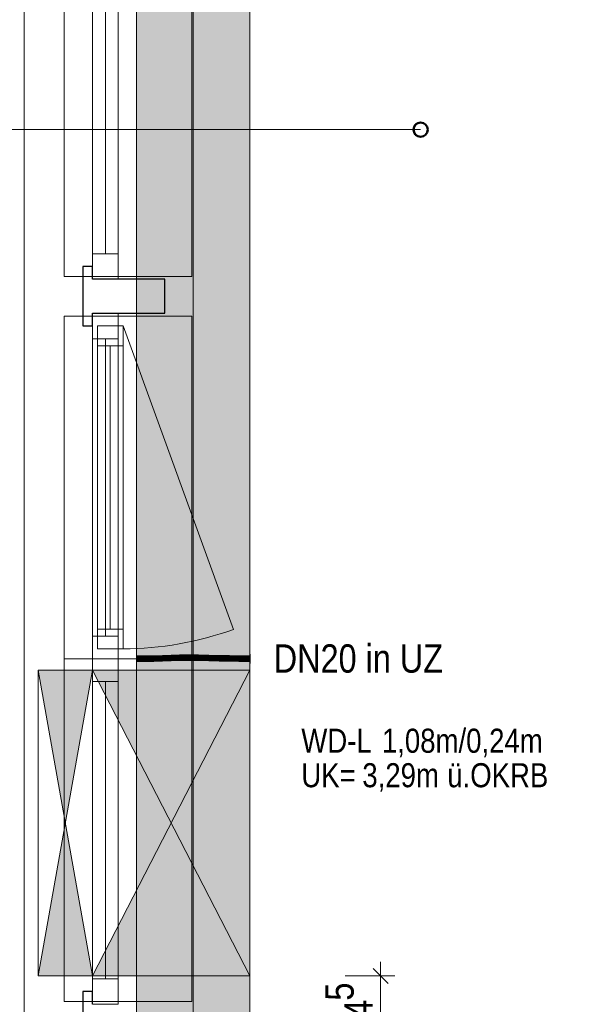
# Model space of a CAD drawing. Extents: x -420 to 300, y 62 to 1162.
# Tile 49 of 130: x -315 to -275, y 616 to 686. Entities that reach past the tile are written whole.
import ezdxf
from ezdxf.lldxf.tags import DXFTag

# ---------------------------------------------------------------- set-up
doc = ezdxf.new("R2010")
doc.units = 0
doc.layers.get('0').update_dxf_attribs({"lineweight": 35})
for name, color, linetype, lineweight, true_color in [('30 -33 Aussenwände- 7 Fassade_ Elemente', 7, 'Continuous', 9, 0x00aacc), ('30 -34 Innenwände- 11 Durchbruch', 4, 'Continuous', 9, 0x00ffff), ('30 -35 Decken- 1 Konstruktion-Träger- Stahlbeton', 7, 'grob-A06G9F4K8I', 13, 0x33aa00), ('70 -75 Raumstempel-2 Verweislinie', 1, 'Continuous', 9, 0xff0000), ('70 -76 Bemaßung- 2 Allgemein', 9, 'Continuous', 5, 0x808080), ('E_Leerrohr 20', 7, 'Continuous', 13, 0xcc0099), ('E_Leerrohr 20-Shading', 7, 'Continuous', 13, 0xcc0099)]:
    doc.layers.add(name, color=color, linetype=linetype, lineweight=lineweight, true_color=true_color)
doc.layers.add('70 -71 Achsen- 1 Gebäudeachsen', color=7, linetype='STRICHPUNKT2-A06G9F4J8I', lineweight=18)
doc.layers.add('Detailelementbeschriftung', color=7, linetype='Continuous', lineweight=9)
doc.layers.add('iwb_Schraffur_Unterzug', color=7, linetype='Continuous', lineweight=5, true_color=0xffffcc, plot=False)
doc.styles.get("Standard").update_dxf_attribs({"font": 'ARIALN.TTF'})
tags = doc.linetypes.add('grob-A06G9F4K8I', pattern=[14, 3, -8, 3]).pattern_tags.tags
tags[8:9] = [DXFTag(74, 4), DXFTag(75, 0), DXFTag(340, '0'), DXFTag(46, 0.0), DXFTag(50, 0.0), DXFTag(44, 0.0), DXFTag(45, 0.0)]
tags[6:7] = [DXFTag(74, 4), DXFTag(75, 0), DXFTag(340, '0'), DXFTag(46, 0.0), DXFTag(50, 0.0), DXFTag(44, 0.0), DXFTag(45, 0.0)]
tags[4:5] = [DXFTag(74, 4), DXFTag(75, 0), DXFTag(340, '0'), DXFTag(46, 0.0), DXFTag(50, 0.0), DXFTag(44, 0.0), DXFTag(45, 0.0)]
tags = doc.linetypes.add('STRICHPUNKT2', pattern=[12.7, 6.35, -3.175, 0, -3.175]).pattern_tags.tags
tags[10:11] = [DXFTag(74, 4), DXFTag(75, 0), DXFTag(340, '0'), DXFTag(46, 0.0), DXFTag(50, 0.0), DXFTag(44, 0.0), DXFTag(45, 0.0)]
tags[8:9] = [DXFTag(74, 4), DXFTag(75, 0), DXFTag(340, '0'), DXFTag(46, 0.0), DXFTag(50, 0.0), DXFTag(44, 0.0), DXFTag(45, 0.0)]
tags[6:7] = [DXFTag(74, 4), DXFTag(75, 0), DXFTag(340, '0'), DXFTag(46, 0.0), DXFTag(50, 0.0), DXFTag(44, 0.0), DXFTag(45, 0.0)]
tags[4:5] = [DXFTag(74, 4), DXFTag(75, 0), DXFTag(340, '0'), DXFTag(46, 0.0), DXFTag(50, 0.0), DXFTag(44, 0.0), DXFTag(45, 0.0)]
tags = doc.linetypes.add('STRICHPUNKT2-A06G9F4J8I', pattern=[12.7, 6.35, -3.175, 0, -3.175]).pattern_tags.tags
tags[10:11] = [DXFTag(74, 4), DXFTag(75, 0), DXFTag(340, '0'), DXFTag(46, 0.0), DXFTag(50, 0.0), DXFTag(44, 0.0), DXFTag(45, 0.0)]
tags[8:9] = [DXFTag(74, 4), DXFTag(75, 0), DXFTag(340, '0'), DXFTag(46, 0.0), DXFTag(50, 0.0), DXFTag(44, 0.0), DXFTag(45, 0.0)]
tags[6:7] = [DXFTag(74, 4), DXFTag(75, 0), DXFTag(340, '0'), DXFTag(46, 0.0), DXFTag(50, 0.0), DXFTag(44, 0.0), DXFTag(45, 0.0)]
tags[4:5] = [DXFTag(74, 4), DXFTag(75, 0), DXFTag(340, '0'), DXFTag(46, 0.0), DXFTag(50, 0.0), DXFTag(44, 0.0), DXFTag(45, 0.0)]

# ---------------------------------------------------------------- blocks, each defined once
blk = doc.blocks.new('Shading-A06G9F2V8I', base_point=(-301.19, 640.614))
at = {"layer": 'E_Leerrohr 20-Shading', "color": 223, "true_color": 0xc67fb4}
for points in [[(-305.679, 640.901), (-305.68, 640.959), (-306.286, 640.899), (-306.286, 640.953)], [(-306.286, 640.899), (-306.286, 640.896), (-305.679, 640.901), (-305.679, 640.9)], [(-306.286, 640.896), (-306.286, 640.895), (-305.679, 640.9)], [(-306.286, 640.553), (-305.674, 640.562), (-306.286, 640.612), (-305.675, 640.617)], [(-306.286, 640.553), (-305.674, 640.559), (-305.674, 640.562)], [(-305.072, 640.914), (-305.074, 640.972), (-305.679, 640.901), (-305.68, 640.959)], [(-305.679, 640.9), (-305.072, 640.913), (-305.679, 640.901), (-305.072, 640.914)], [(-305.064, 640.585), (-305.065, 640.631), (-305.674, 640.562), (-305.675, 640.617)], [(-305.674, 640.559), (-305.063, 640.572), (-305.674, 640.562), (-305.064, 640.585)], [(-304.464, 640.931), (-304.466, 640.99), (-305.072, 640.913), (-305.074, 640.972)], [(-304.455, 640.615), (-304.456, 640.648), (-305.064, 640.585), (-305.065, 640.631)], [(-305.063, 640.572), (-304.454, 640.59), (-305.064, 640.585), (-304.455, 640.615)], [(-304.466, 640.99), (-304.464, 640.931), (-304.025, 641.003), (-304.025, 640.986)], [(-304.025, 640.986), (-304.464, 640.931), (-304.024, 640.946), (-304.094, 640.942)], [(-304.456, 640.648), (-304.455, 640.615), (-304.022, 640.661), (-304.022, 640.637)], [(-304.455, 640.615), (-304.454, 640.59), (-304.022, 640.637), (-304.021, 640.603)], [(-304.094, 640.942), (-303.855, 640.949), (-303.855, 640.954)], [(-303.857, 641.008), (-304.025, 640.986), (-303.855, 640.954), (-304.024, 640.946)], [(-304.025, 640.986), (-303.857, 641.008), (-304.025, 641.003)], [(-304.022, 640.661), (-304.022, 640.637), (-303.848, 640.666), (-303.847, 640.646)], [(-304.022, 640.637), (-304.021, 640.603), (-303.847, 640.646), (-303.846, 640.608)], [(-303.246, 640.98), (-303.247, 641.023), (-303.855, 640.954), (-303.857, 641.008)], [(-303.855, 640.949), (-303.246, 640.964), (-303.855, 640.954), (-303.246, 640.98)], [(-303.847, 640.646), (-303.24, 640.672), (-303.848, 640.666), (-303.24, 640.681)], [(-303.24, 640.681), (-303.24, 640.681), (-303.848, 640.666)], [(-303.846, 640.608), (-303.239, 640.623), (-303.847, 640.646), (-303.24, 640.672)], [(-302.635, 640.993), (-302.635, 641.03), (-303.246, 640.98), (-303.247, 641.023)], [(-303.246, 640.964), (-302.635, 640.972), (-303.246, 640.98), (-302.635, 640.993)], [(-302.634, 640.685), (-302.634, 640.689), (-303.24, 640.672), (-303.24, 640.681)], [(-303.239, 640.623), (-302.634, 640.63), (-303.24, 640.672), (-302.634, 640.685)], [(-302.635, 640.993), (-302.269, 640.99), (-302.635, 641.03), (-302.268, 641.029)], [(-302.635, 640.972), (-301.908, 640.969), (-302.635, 640.993), (-301.908, 640.988)], [(-302.634, 640.685), (-302.274, 640.682), (-302.634, 640.689), (-302.274, 640.687)], [(-302.634, 640.685), (-302.634, 640.63), (-302.274, 640.682), (-302.275, 640.629)], [(-302.274, 640.682), (-302.275, 640.629), (-301.911, 640.678), (-301.912, 640.627)], [(-302.274, 640.687), (-302.274, 640.686), (-301.911, 640.686), (-301.911, 640.683)], [(-302.274, 640.686), (-302.274, 640.682), (-301.911, 640.683), (-301.911, 640.68)], [(-302.274, 640.682), (-301.911, 640.678), (-302.201, 640.682)], [(-302.269, 640.99), (-301.908, 640.988), (-302.268, 641.029), (-301.907, 641.027)], [(-301.911, 640.678), (-301.911, 640.68), (-302.201, 640.682)], [(-301.911, 640.678), (-301.912, 640.627), (-301.189, 640.656), (-301.19, 640.614)], [(-301.911, 640.683), (-301.188, 640.665), (-301.911, 640.686), (-301.188, 640.67)], [(-301.188, 640.67), (-301.188, 640.672), (-301.911, 640.686)], [(-301.911, 640.68), (-301.189, 640.656), (-301.911, 640.683), (-301.188, 640.665)], [(-301.911, 640.68), (-301.911, 640.678), (-301.584, 640.669)], [(-301.911, 640.678), (-301.189, 640.656), (-301.584, 640.669)], [(-301.182, 640.964), (-301.181, 641.014), (-301.908, 640.988), (-301.907, 641.027)], [(-301.908, 640.969), (-301.182, 640.955), (-301.908, 640.988), (-301.182, 640.964)], [(-301.19, 640.614), (-300.466, 640.595), (-301.189, 640.656), (-300.465, 640.624)], [(-301.189, 640.656), (-300.465, 640.624), (-301.188, 640.665), (-300.464, 640.64)], [(-300.464, 640.64), (-300.464, 640.653), (-301.188, 640.665), (-301.188, 640.672)], [(-301.182, 640.964), (-301.052, 640.959), (-301.181, 641.014), (-300.731, 640.949)], [(-301.182, 640.955), (-300.682, 640.942), (-301.182, 640.964)], [(-301.181, 641.014), (-300.731, 640.949), (-300.455, 640.995), (-300.456, 640.941)], [(-300.731, 640.949), (-301.052, 640.959), (-300.692, 640.943), (-300.746, 640.945)], [(-300.746, 640.945), (-300.682, 640.942), (-300.692, 640.943)], [(-300.456, 640.941), (-300.731, 640.949), (-300.456, 640.937), (-300.692, 640.943)], [(-300.692, 640.943), (-300.682, 640.942), (-300.456, 640.937), (-300.456, 640.936)], [(-300.466, 640.595), (-299.74, 640.575), (-300.465, 640.624), (-299.74, 640.59)], [(-300.465, 640.624), (-299.74, 640.59), (-300.464, 640.64), (-299.739, 640.614)], [(-299.739, 640.614), (-299.739, 640.634), (-300.464, 640.64), (-300.464, 640.653)], [(-299.732, 640.918), (-299.731, 640.975), (-300.456, 640.941), (-300.455, 640.995)], [(-300.456, 640.941), (-300.456, 640.937), (-299.732, 640.918), (-299.732, 640.916)], [(-300.456, 640.937), (-300.456, 640.936), (-299.732, 640.916)], [(-299.014, 640.564), (-299.013, 640.618), (-299.74, 640.59), (-299.739, 640.634)], [(-299.74, 640.575), (-299.014, 640.56), (-299.74, 640.59), (-299.014, 640.564)], [(-299.009, 640.901), (-299.008, 640.96), (-299.732, 640.918), (-299.731, 640.975)], [(-299.732, 640.916), (-299.009, 640.901), (-299.732, 640.918)], [(-298.286, 640.553), (-298.286, 640.612), (-299.014, 640.56), (-299.013, 640.618)], [(-298.286, 640.895), (-298.286, 640.953), (-299.009, 640.901), (-299.008, 640.96)]]:
    blk.add_solid(points, dxfattribs=at)
at = {"layer": 'E_Leerrohr 20-Shading', "color": 231, "true_color": 0xe17fc9}
for points in [[(-305.677, 640.759), (-305.679, 640.9), (-306.286, 640.753), (-306.286, 640.895)], [(-305.677, 640.759), (-306.286, 640.753), (-305.97, 640.754)], [(-306.286, 640.753), (-306.098, 640.752), (-305.97, 640.754)], [(-306.286, 640.744), (-305.928, 640.751), (-306.286, 640.753)], [(-305.676, 640.687), (-305.677, 640.75), (-306.286, 640.744), (-305.901, 640.751)], [(-305.928, 640.751), (-306.286, 640.744), (-305.901, 640.751)], [(-305.676, 640.687), (-306.286, 640.744), (-306.286, 640.695)], [(-306.286, 640.695), (-306.286, 640.612), (-305.676, 640.687), (-305.675, 640.617)], [(-305.97, 640.754), (-306.098, 640.752), (-305.742, 640.755), (-305.928, 640.751)], [(-305.677, 640.759), (-305.97, 640.754), (-305.677, 640.756), (-305.742, 640.755)], [(-305.742, 640.755), (-305.928, 640.751), (-305.677, 640.755), (-305.901, 640.751)], [(-305.677, 640.75), (-305.677, 640.755), (-305.901, 640.751)], [(-305.677, 640.755), (-305.677, 640.756), (-305.742, 640.755)], [(-305.069, 640.772), (-305.072, 640.913), (-305.677, 640.759), (-305.679, 640.9)], [(-305.677, 640.756), (-305.677, 640.755), (-305.068, 640.772), (-305.068, 640.759)], [(-305.068, 640.772), (-305.069, 640.772), (-305.677, 640.756), (-305.677, 640.759)], [(-305.068, 640.74), (-305.068, 640.759), (-305.677, 640.75), (-305.677, 640.755)], [(-305.067, 640.714), (-305.068, 640.74), (-305.676, 640.72), (-305.677, 640.75)], [(-305.676, 640.687), (-305.066, 640.678), (-305.676, 640.72), (-305.067, 640.714)], [(-305.676, 640.687), (-305.675, 640.617), (-305.066, 640.678), (-305.065, 640.631)], [(-304.46, 640.79), (-304.464, 640.931), (-305.069, 640.772), (-305.072, 640.913)], [(-304.459, 640.764), (-304.46, 640.79), (-305.068, 640.759), (-305.069, 640.772)], [(-304.458, 640.728), (-304.459, 640.752), (-305.068, 640.759), (-304.77, 640.761)], [(-304.458, 640.728), (-305.068, 640.759), (-305.068, 640.74)], [(-304.458, 640.728), (-305.068, 640.74), (-304.458, 640.707), (-305.067, 640.714)], [(-305.067, 640.714), (-305.066, 640.678), (-304.458, 640.707), (-304.456, 640.668)], [(-305.066, 640.678), (-305.065, 640.631), (-304.456, 640.668), (-304.456, 640.648)], [(-304.459, 640.752), (-304.459, 640.764), (-304.77, 640.761)], [(-304.46, 640.79), (-304.094, 640.942), (-304.464, 640.931)], [(-304.094, 640.942), (-304.46, 640.79), (-304.024, 640.941), (-304.023, 640.803)], [(-304.46, 640.79), (-304.459, 640.764), (-304.023, 640.803), (-304.123, 640.767)], [(-304.19, 640.743), (-304.123, 640.767), (-304.459, 640.752), (-304.459, 640.764)], [(-304.458, 640.728), (-304.245, 640.723), (-304.459, 640.752), (-304.19, 640.743)], [(-304.296, 640.705), (-304.245, 640.723), (-304.458, 640.707), (-304.458, 640.728)], [(-304.458, 640.707), (-304.456, 640.669), (-304.296, 640.705), (-304.396, 640.67)], [(-304.456, 640.669), (-304.456, 640.668), (-304.396, 640.67), (-304.402, 640.667)], [(-304.456, 640.668), (-304.456, 640.648), (-304.402, 640.667)], [(-304.402, 640.667), (-304.456, 640.648), (-304.022, 640.661)], [(-304.396, 640.67), (-304.402, 640.667), (-304.003, 640.673), (-304.022, 640.661)], [(-304.296, 640.705), (-304.396, 640.67), (-303.958, 640.701), (-304.003, 640.673)], [(-303.958, 640.701), (-303.934, 640.717), (-304.296, 640.705), (-304.245, 640.723)], [(-304.245, 640.723), (-303.934, 640.717), (-304.19, 640.743), (-303.906, 640.734)], [(-303.906, 640.734), (-303.85, 640.769), (-304.19, 640.743), (-304.123, 640.767)], [(-304.023, 640.803), (-304.123, 640.767), (-303.851, 640.804), (-303.85, 640.769)], [(-303.855, 640.937), (-303.855, 640.949), (-304.094, 640.942)], [(-304.023, 640.803), (-303.851, 640.808), (-304.024, 640.941), (-303.855, 640.937)], [(-303.851, 640.804), (-303.851, 640.808), (-304.023, 640.803)], [(-304.003, 640.673), (-304.022, 640.661), (-303.848, 640.675), (-303.848, 640.666)], [(-303.958, 640.701), (-304.003, 640.673), (-303.849, 640.7), (-303.848, 640.675)], [(-303.849, 640.7), (-303.849, 640.715), (-303.958, 640.701), (-303.934, 640.717)], [(-303.934, 640.717), (-303.849, 640.715), (-303.906, 640.734), (-303.849, 640.732)], [(-303.849, 640.732), (-303.85, 640.769), (-303.906, 640.734)], [(-303.245, 640.926), (-303.246, 640.964), (-303.855, 640.937), (-303.855, 640.949)], [(-303.855, 640.937), (-303.851, 640.808), (-303.245, 640.926), (-303.243, 640.824)], [(-303.851, 640.808), (-303.243, 640.823), (-303.243, 640.824)], [(-303.243, 640.809), (-303.243, 640.823), (-303.851, 640.804), (-303.851, 640.808)], [(-303.851, 640.804), (-303.85, 640.769), (-303.243, 640.809), (-303.242, 640.774)], [(-303.241, 640.714), (-303.242, 640.774), (-303.849, 640.732), (-303.85, 640.769)], [(-303.241, 640.704), (-303.241, 640.714), (-303.849, 640.715), (-303.849, 640.732)], [(-303.241, 640.704), (-303.849, 640.715), (-303.241, 640.694), (-303.849, 640.7)], [(-303.241, 640.694), (-303.849, 640.7), (-303.24, 640.681), (-303.848, 640.675)], [(-303.848, 640.675), (-303.848, 640.666), (-303.24, 640.681)], [(-302.635, 640.921), (-302.635, 640.972), (-303.245, 640.926), (-303.246, 640.964)], [(-303.245, 640.926), (-303.243, 640.824), (-302.635, 640.921), (-302.634, 640.837)], [(-302.634, 640.837), (-303.243, 640.824), (-302.634, 640.834), (-303.243, 640.823)], [(-303.243, 640.823), (-302.634, 640.83), (-302.634, 640.834)], [(-302.634, 640.811), (-302.634, 640.83), (-303.243, 640.809), (-303.243, 640.823)], [(-303.243, 640.809), (-303.242, 640.774), (-302.634, 640.811), (-302.634, 640.776)], [(-302.634, 640.702), (-302.634, 640.776), (-303.241, 640.717), (-303.242, 640.774)], [(-303.241, 640.714), (-302.634, 640.699), (-303.241, 640.717), (-302.634, 640.702)], [(-302.634, 640.699), (-303.241, 640.714), (-302.77, 640.7)], [(-303.241, 640.714), (-303.241, 640.704), (-302.77, 640.7)], [(-302.634, 640.689), (-302.77, 640.7), (-303.241, 640.694), (-303.241, 640.704)], [(-302.634, 640.689), (-303.241, 640.694), (-303.24, 640.681)], [(-302.634, 640.699), (-302.77, 640.7), (-302.634, 640.696)], [(-302.77, 640.7), (-302.634, 640.689), (-302.634, 640.696)], [(-301.909, 640.923), (-301.908, 640.969), (-302.635, 640.921), (-302.635, 640.972)], [(-302.27, 640.922), (-302.635, 640.921), (-302.271, 640.842), (-302.634, 640.837)], [(-302.634, 640.837), (-302.634, 640.83), (-302.271, 640.842), (-302.271, 640.829)], [(-302.634, 640.811), (-302.271, 640.829), (-302.634, 640.83)], [(-302.271, 640.829), (-302.634, 640.811), (-302.272, 640.808)], [(-302.438, 640.809), (-302.634, 640.811), (-302.438, 640.776), (-302.634, 640.776)], [(-301.911, 640.701), (-301.91, 640.775), (-302.634, 640.702), (-302.634, 640.776)], [(-301.911, 640.701), (-302.634, 640.702), (-302.53, 640.699)], [(-302.634, 640.702), (-302.634, 640.699), (-302.53, 640.699)], [(-302.274, 640.687), (-302.015, 640.697), (-302.634, 640.699), (-302.118, 640.701)], [(-302.274, 640.687), (-302.634, 640.699), (-302.634, 640.696)], [(-302.437, 640.691), (-302.634, 640.696), (-302.437, 640.688), (-302.634, 640.689)], [(-301.91, 640.806), (-302.438, 640.809), (-301.91, 640.775), (-302.438, 640.776)], [(-302.274, 640.687), (-302.437, 640.691), (-302.437, 640.688)], [(-301.911, 640.686), (-301.911, 640.694), (-302.274, 640.687), (-302.015, 640.697)], [(-302.271, 640.829), (-302.272, 640.808), (-301.91, 640.824), (-301.91, 640.806)], [(-302.271, 640.829), (-301.91, 640.827), (-302.27, 640.922), (-301.909, 640.923)], [(-301.91, 640.824), (-301.91, 640.827), (-302.271, 640.829)], [(-302.015, 640.697), (-301.911, 640.701), (-302.118, 640.701)], [(-301.911, 640.694), (-301.911, 640.701), (-302.015, 640.697)], [(-301.186, 640.771), (-301.91, 640.775), (-301.187, 640.711), (-301.911, 640.701)], [(-301.187, 640.711), (-301.911, 640.701), (-301.188, 640.673), (-301.911, 640.694)], [(-301.911, 640.694), (-301.911, 640.686), (-301.188, 640.673), (-301.188, 640.672)], [(-301.909, 640.923), (-301.91, 640.827), (-301.182, 640.933), (-301.185, 640.819)], [(-301.91, 640.827), (-301.185, 640.814), (-301.185, 640.819)], [(-301.185, 640.81), (-301.185, 640.814), (-301.91, 640.824), (-301.91, 640.827)], [(-301.91, 640.806), (-301.185, 640.796), (-301.91, 640.824), (-301.185, 640.81)], [(-301.91, 640.806), (-301.91, 640.775), (-301.185, 640.796), (-301.186, 640.771)], [(-301.182, 640.933), (-301.182, 640.955), (-301.909, 640.923), (-301.908, 640.969)], [(-301.187, 640.711), (-301.188, 640.672), (-300.462, 640.724), (-300.464, 640.653)], [(-300.461, 640.766), (-301.186, 640.771), (-300.462, 640.724), (-301.187, 640.711)], [(-300.725, 640.788), (-301.185, 640.796), (-300.725, 640.768), (-301.186, 640.771)], [(-301.182, 640.933), (-301.185, 640.819), (-300.682, 640.942), (-301.166, 640.819)], [(-301.185, 640.819), (-301.185, 640.814), (-301.166, 640.819)], [(-301.166, 640.819), (-301.185, 640.814), (-300.46, 640.808), (-300.46, 640.795)], [(-300.46, 640.793), (-300.46, 640.795), (-301.185, 640.81), (-301.185, 640.814)], [(-301.185, 640.796), (-300.461, 640.783), (-301.185, 640.81), (-300.46, 640.793)], [(-300.682, 640.942), (-301.182, 640.955), (-301.182, 640.933)], [(-300.682, 640.942), (-301.166, 640.819), (-300.456, 640.936), (-300.46, 640.808)], [(-300.461, 640.783), (-300.725, 640.788), (-300.461, 640.766), (-300.725, 640.768)], [(-300.462, 640.724), (-300.464, 640.653), (-299.736, 640.738), (-299.739, 640.634)], [(-299.736, 640.76), (-300.461, 640.766), (-299.736, 640.738), (-300.462, 640.724)], [(-300.461, 640.783), (-299.736, 640.77), (-300.46, 640.793), (-299.735, 640.775)], [(-300.461, 640.783), (-300.461, 640.766), (-299.736, 640.77), (-299.736, 640.76)], [(-299.735, 640.796), (-299.732, 640.916), (-300.46, 640.808), (-300.456, 640.936)], [(-300.46, 640.795), (-299.735, 640.775), (-300.46, 640.808), (-299.735, 640.796)], [(-299.735, 640.775), (-300.46, 640.795), (-300.46, 640.793)], [(-299.736, 640.738), (-299.739, 640.634), (-299.011, 640.749), (-299.013, 640.618)], [(-299.011, 640.76), (-299.735, 640.775), (-299.736, 640.77)], [(-299.736, 640.77), (-299.736, 640.76), (-299.011, 640.76), (-299.011, 640.755)], [(-299.011, 640.755), (-299.736, 640.76), (-299.011, 640.749), (-299.736, 640.738)], [(-299.011, 640.76), (-299.009, 640.901), (-299.735, 640.775), (-299.732, 640.916)], [(-299.011, 640.749), (-299.013, 640.618), (-298.286, 640.753), (-298.286, 640.612)], [(-298.286, 640.753), (-298.286, 640.895), (-299.011, 640.76), (-299.009, 640.901)], [(-298.286, 640.753), (-299.011, 640.76), (-299.011, 640.755)], [(-299.011, 640.755), (-299.011, 640.749), (-298.286, 640.753)]]:
    blk.add_solid(points, dxfattribs=at)
blk = doc.blocks.new('Shading-A06G9F2X8I', base_point=(-306.286, 640.748))
at = {"layer": 'E_Leerrohr 20-Shading', "color": 213, "true_color": 0xd67fc0}
for points in [[(-306.286, 640.753), (-306.286, 641.083), (-306.298, 640.753), (-306.298, 641.083)], [(-306.286, 640.682), (-306.286, 640.753), (-306.298, 640.682), (-306.298, 640.753)], [(-306.298, 640.423), (-306.286, 640.423), (-306.298, 640.682), (-306.286, 640.682)], [(-305.676, 640.753), (-306.286, 640.953), (-306.286, 640.766)], [(-305.676, 640.753), (-305.498, 640.753), (-306.286, 640.953), (-305.498, 640.953)], [(-306.286, 640.766), (-306.286, 640.759), (-305.676, 640.753), (-305.918, 640.753)], [(-306.286, 640.759), (-306.286, 640.753), (-305.918, 640.753)], [(-306.286, 640.748), (-306.286, 640.67), (-305.676, 640.753), (-305.944, 640.665)], [(-305.676, 640.753), (-306.286, 640.753), (-306.286, 640.748)], [(-306.286, 640.67), (-306.286, 640.553), (-305.944, 640.665)], [(-305.944, 640.665), (-306.286, 640.553), (-305.498, 640.659), (-305.498, 640.553)], [(-305.676, 640.753), (-305.944, 640.665), (-305.498, 640.753), (-305.498, 640.659)]]:
    blk.add_solid(points, dxfattribs=at)
blk = doc.blocks.new('Shading-A06G9F2Z8I', base_point=(-298.286, 640.753))
at = {"layer": 'E_Leerrohr 20-Shading', "color": 213, "true_color": 0xd67fc0}
for points in [[(-298.286, 641.083), (-298.286, 640.753), (-298.274, 641.083), (-298.274, 640.753)], [(-299.074, 640.953), (-299.074, 640.753), (-298.286, 640.953), (-298.286, 640.753)], [(-298.286, 640.753), (-299.074, 640.753), (-298.286, 640.553), (-299.074, 640.565)], [(-299.074, 640.565), (-299.074, 640.553), (-298.286, 640.553)], [(-298.274, 640.753), (-298.286, 640.753), (-298.274, 640.661), (-298.286, 640.661)], [(-298.286, 640.661), (-298.286, 640.423), (-298.274, 640.661), (-298.274, 640.423)]]:
    blk.add_solid(points, dxfattribs=at)
blk = doc.blocks.new('Referenz-A06G9F4L8I')
at = {"layer": '30 -33 Aussenwände- 7 Fassade_ Elemente', "color": 0, "linetype": 'Continuous', "ltscale": 0.13}
for p, q in [((-314.238, 610.853), (-314.238, 773.053)), ((-298.298, 769.953), (-298.298, 613.953)), ((-309.398, 667.553), (-309.398, 691.953)), ((-307.598, 691.953), (-307.598, 667.553)), ((-307.598, 667.553), (-309.398, 667.553)), ((-309.398, 640.753), (-309.398, 665.153)), ((-309.398, 665.153), (-307.598, 665.153)), ((-307.598, 665.153), (-307.598, 640.753)), ((-309.048, 641.453), (-309.048, 664.253)), ((-309.048, 664.253), (-307.248, 664.253)), ((-307.248, 664.253), (-307.248, 641.453)), ((-307.248, 641.453), (-309.048, 641.453)), ((-309.398, 616.353), (-309.398, 640.753)), ((-309.398, 640.753), (-307.598, 640.753)), ((-307.598, 640.753), (-307.598, 616.353)), ((-307.598, 616.353), (-309.398, 616.353))]:
    blk.add_line(p, q, dxfattribs=at)
at = {"layer": '30 -33 Aussenwände- 7 Fassade_ Elemente', "color": 0}
for p, q in [((-311.398, 667.753), (-311.398, 691.953)), ((-302.398, 667.753), (-302.398, 691.953)), ((-309.398, 669.353), (-309.398, 690.353)), ((-308.498, 690.353), (-308.498, 669.353)), ((-307.598, 690.353), (-307.598, 669.353)), ((-307.598, 669.353), (-309.398, 669.353)), ((-309.398, 667.753), (-309.398, 669.353)), ((-307.598, 669.353), (-307.598, 667.753)), ((-309.398, 667.753), (-311.398, 667.753)), ((-307.598, 667.753), (-309.398, 667.753)), ((-307.598, 667.753), (-302.398, 667.753)), ((-311.398, 664.953), (-309.398, 664.953)), ((-311.398, 640.753), (-311.398, 664.953)), ((-307.598, 664.953), (-309.398, 664.953)), ((-309.398, 664.953), (-309.398, 663.353)), ((-307.598, 663.353), (-307.598, 664.953)), ((-302.398, 664.953), (-307.598, 664.953)), ((-302.398, 640.753), (-302.398, 664.953)), ((-309.398, 642.353), (-309.398, 663.353)), ((-309.398, 663.353), (-307.598, 663.353)), ((-308.498, 663.353), (-308.498, 642.353)), ((-307.598, 663.353), (-307.598, 642.353)), ((-309.398, 640.753), (-309.398, 642.353)), ((-307.598, 642.353), (-309.398, 642.353)), ((-307.598, 642.353), (-307.598, 640.753)), ((-311.398, 616.553), (-311.398, 640.753)), ((-309.398, 640.753), (-311.398, 640.753)), ((-307.598, 640.753), (-309.398, 640.753)), ((-309.398, 640.753), (-309.398, 639.153)), ((-307.598, 640.753), (-302.398, 640.753)), ((-307.598, 639.153), (-307.598, 640.753)), ((-302.398, 616.553), (-302.398, 640.753)), ((-309.398, 639.153), (-307.598, 639.153)), ((-309.398, 618.153), (-309.398, 639.153)), ((-308.498, 639.153), (-308.498, 618.153)), ((-307.598, 639.153), (-307.598, 618.153)), ((-309.398, 616.553), (-309.398, 618.153)), ((-307.598, 618.153), (-309.398, 618.153)), ((-307.598, 618.153), (-307.598, 616.553)), ((-309.398, 616.553), (-311.398, 616.553)), ((-307.598, 616.553), (-309.398, 616.553)), ((-307.598, 616.553), (-302.398, 616.553))]:
    blk.add_line(p, q, dxfattribs=at)
at = {"layer": '30 -33 Aussenwände- 7 Fassade_ Elemente', "color": 0, "linetype": 'Continuous', "lineweight": 18, "ltscale": 0.18}
for p, q in [((-308.498, 690.353), (-308.498, 669.353)), ((-309.398, 667.553), (-309.398, 669.353)), ((-309.398, 669.353), (-307.598, 669.353)), ((-307.598, 669.353), (-307.598, 667.553)), ((-307.598, 667.553), (-309.398, 667.553)), ((-309.398, 663.353), (-309.398, 665.153)), ((-309.398, 665.153), (-307.598, 665.153)), ((-307.598, 665.153), (-307.598, 663.353)), ((-309.048, 664.253), (-307.248, 664.253)), ((-309.048, 662.853), (-309.048, 664.253)), ((-307.248, 664.253), (-307.248, 662.853)), ((-307.598, 663.353), (-309.398, 663.353)), ((-308.498, 663.353), (-308.498, 642.353)), ((-307.248, 662.853), (-309.048, 662.853)), ((-308.148, 642.853), (-308.148, 662.853)), ((-309.048, 641.453), (-309.048, 642.853)), ((-309.048, 642.853), (-307.248, 642.853)), ((-307.248, 642.853), (-307.248, 641.453)), ((-309.398, 642.353), (-307.598, 642.353)), ((-309.398, 640.753), (-309.398, 642.353)), ((-307.598, 642.353), (-307.598, 640.753)), ((-307.248, 641.453), (-309.048, 641.453)), ((-309.398, 639.153), (-309.398, 640.753)), ((-309.398, 640.753), (-307.598, 640.753)), ((-307.598, 640.753), (-307.598, 639.153)), ((-307.598, 639.153), (-309.398, 639.153)), ((-308.498, 639.153), (-308.498, 618.153)), ((-309.398, 618.153), (-307.598, 618.153)), ((-309.398, 616.353), (-309.398, 618.153)), ((-307.598, 618.153), (-307.598, 616.353)), ((-307.598, 616.353), (-309.398, 616.353))]:
    blk.add_line(p, q, dxfattribs=at)
at = {"layer": '30 -33 Aussenwände- 7 Fassade_ Elemente', "color": 0, "linetype": 'Continuous', "lineweight": -2, "ltscale": 0.25}
for p, q in [((-310.098, 668.453), (-310.098, 664.253)), ((-309.398, 668.453), (-310.098, 668.453)), ((-309.398, 667.553), (-309.398, 668.453)), ((-304.298, 667.553), (-309.398, 667.553)), ((-304.298, 665.153), (-304.298, 667.553)), ((-309.398, 665.153), (-304.298, 665.153)), ((-309.398, 664.253), (-309.398, 665.153)), ((-310.098, 664.253), (-309.398, 664.253)), ((-310.098, 617.253), (-310.098, 613.953)), ((-309.398, 617.253), (-310.098, 617.253)), ((-309.398, 616.353), (-309.398, 617.253))]:
    blk.add_line(p, q, dxfattribs=at)
at = {"layer": '30 -33 Aussenwände- 7 Fassade_ Elemente', "color": 0, "linetype": 'grob-A06G9F4K8I', "ltscale": 0.13}
blk.add_line((-307.248, 664.253), (-299.45, 642.828), dxfattribs=at)
blk.add_ellipse((-307.248, 664.253), major_axis=(0, -22.8), ratio=1, start_param=0, end_param=0.349066, dxfattribs=at)
at = {"layer": '30 -34 Innenwände- 11 Durchbruch', "color": 0, "linetype": 'Continuous', "ltscale": 0.13}
for p, q in [((-313.238, 639.953), (-309.398, 639.953)), ((-309.398, 639.953), (-313.238, 618.353)), ((-309.398, 618.353), (-313.238, 639.953)), ((-313.238, 618.353), (-313.238, 639.953)), ((-313.238, 639.953), (-309.398, 618.353)), ((-309.398, 639.953), (-313.238, 618.353)), ((-309.398, 618.353), (-309.398, 639.953)), ((-309.398, 639.953), (-298.298, 618.353)), ((-298.298, 639.953), (-309.398, 618.353)), ((-309.398, 639.953), (-298.298, 639.953)), ((-298.298, 639.953), (-309.398, 618.353)), ((-298.298, 618.353), (-309.398, 639.953)), ((-309.398, 618.353), (-309.398, 639.953)), ((-298.298, 618.353), (-298.298, 639.953)), ((-313.238, 618.353), (-309.398, 618.353)), ((-309.398, 618.353), (-298.298, 618.353))]:
    blk.add_line(p, q, dxfattribs=at)
at = {"layer": '30 -34 Innenwände- 11 Durchbruch', "color": 0, "lineweight": 0}
for points in [[(-311.318, 629.153), (-313.238, 639.953), (-311.318, 639.953)], [(-311.318, 629.153), (-311.318, 639.953), (-309.398, 639.953)], [(-303.848, 629.153), (-309.398, 639.953), (-303.848, 639.953)], [(-303.848, 629.153), (-303.848, 639.953), (-298.298, 639.953)], [(-311.318, 618.353), (-313.238, 618.353), (-311.318, 629.153)], [(-311.318, 618.353), (-311.318, 629.153), (-309.398, 618.353)], [(-303.848, 618.353), (-309.398, 618.353), (-303.848, 629.153)], [(-303.848, 618.353), (-303.848, 629.153), (-298.298, 618.353)]]:
    blk.add_solid(points, dxfattribs=at)
at = {"layer": '30 -35 Decken- 1 Konstruktion-Träger- Stahlbeton', "color": 0}
for p, q in [((-306.298, 770.453), (-306.298, 388.453)), ((-298.298, 770.453), (-298.298, 388.453))]:
    blk.add_line(p, q, dxfattribs=at)
at = {"layer": '70 -71 Achsen- 1 Gebäudeachsen', "color": 0, "linetype": 'STRICHPUNKT2-A06G9F4J8I', "ltscale": 0.18}
blk.add_line((-302.298, 1084.393), (-302.298, 84.953), dxfattribs=at)
at = {"layer": '70 -75 Raumstempel-2 Verweislinie', "color": 0}
blk.add_line((-358.475, 678.117), (-286.217, 678.117), dxfattribs=at)
at = {"layer": '70 -75 Raumstempel-2 Verweislinie', "color": 0, "linetype": 'ByBlock', "lineweight": 50, "ltscale": 0.5}
blk.add_circle((-286.217, 678.117), 0.5, dxfattribs=at)
at = {"layer": '70 -76 Bemaßung- 2 Allgemein', "color": 0, "linetype": 'Continuous', "lineweight": 20, "ltscale": 0.2}
blk.add_line((-289.583, 618.884), (-288.522, 617.823), dxfattribs=at)
at = {"layer": '70 -76 Bemaßung- 2 Allgemein', "color": 0, "linetype": 'Continuous', "ltscale": 0.13}
for p, q in [((-289.053, 619.353), (-289.053, 617.293)), ((-291.553, 618.353), (-288.053, 618.353)), ((-289.053, 614.514), (-289.053, 617.293))]:
    blk.add_line(p, q, dxfattribs=at)
at = {"layer": '30 -34 Innenwände- 11 Durchbruch', "color": 0, "linetype": 'Continuous', "ltscale": 0.13, "char_height": 1.7, "attachment_point": 1}
for s, insert in [('{\\fArial Narrow;WD-L}', (-294.649, 635.816)), ('{\\fArial Narrow;1,08m/0,24m}', (-288.955, 635.816)), ('{\\fArial Narrow;3,29m}', (-290.339, 633.381)), ('{\\fArial Narrow;ü.OKRB}', (-284.34, 633.381)), ('{\\fArial Narrow;UK=}', (-294.649, 633.381))]:
    blk.add_mtext(s, dxfattribs=dict(at, insert=insert))
at = {"layer": '70 -76 Bemaßung- 2 Allgemein', "color": 0, "linetype": 'Continuous', "ltscale": 0.13, "char_height": 2.01377, "attachment_point": 1, "rotation": 90}
for s, insert in [('{\\fArial Narrow;5}', (-292.964, 616.607)), ('{\\fArial Narrow;24}', (-291.621, 614.106))]:
    blk.add_mtext(s, dxfattribs=dict(at, insert=insert))
blk = doc.blocks.new('Referenz-A06G9F4N8I')
at = {"layer": 'iwb_Schraffur_Unterzug', "linetype": 'Continuous', "ltscale": 0.13}
blk.add_solid([(-306.298, 388.453), (-306.298, 995.453), (-298.298, 388.453), (-298.298, 995.453)], dxfattribs=at)
blk = doc.blocks.new('Flexrohr-A06G9F9R8I')
at = {"color": 0, "linetype": 'ByBlock', "lineweight": -2, "ltscale": 0.13}
for p, q in [((-305.68, 640.959), (-306.286, 640.953)), ((-306.286, 640.953), (-306.286, 640.553)), ((-305.674, 640.559), (-306.286, 640.553)), ((-306.284, 640.941), (-306.284, 640.565)), ((-305.886, 640.945), (-305.882, 640.569)), ((-305.074, 640.972), (-305.68, 640.959)), ((-305.063, 640.572), (-305.674, 640.559)), ((-305.488, 640.951), (-305.481, 640.575)), ((-305.089, 640.96), (-305.079, 640.584)), ((-304.466, 640.99), (-305.074, 640.972)), ((-304.454, 640.59), (-305.063, 640.572)), ((-304.69, 640.971), (-304.679, 640.595)), ((-303.857, 641.008), (-304.466, 640.99)), ((-303.846, 640.608), (-304.454, 640.59)), ((-304.29, 640.983), (-304.279, 640.607)), ((-303.89, 640.995), (-303.88, 640.619)), ((-303.247, 641.023), (-303.857, 641.008)), ((-303.239, 640.623), (-303.846, 640.608)), ((-303.489, 641.005), (-303.481, 640.629)), ((-302.635, 641.03), (-303.247, 641.023)), ((-302.634, 640.63), (-303.239, 640.623)), ((-303.088, 641.013), (-303.082, 640.637)), ((-302.686, 641.018), (-302.684, 640.642)), ((-301.907, 641.027), (-302.635, 641.03)), ((-301.912, 640.627), (-302.634, 640.63)), ((-302.284, 641.017), (-302.286, 640.641)), ((-301.19, 640.614), (-301.912, 640.627)), ((-301.181, 641.014), (-301.907, 641.027)), ((-301.883, 641.015), (-301.887, 640.639)), ((-301.482, 641.007), (-301.488, 640.631)), ((-300.466, 640.595), (-301.19, 640.614)), ((-300.455, 640.995), (-301.181, 641.014)), ((-301.081, 640.999), (-301.089, 640.623)), ((-300.68, 640.989), (-300.69, 640.613)), ((-299.74, 640.575), (-300.466, 640.595)), ((-299.731, 640.975), (-300.455, 640.995)), ((-300.28, 640.978), (-300.29, 640.602)), ((-299.881, 640.967), (-299.89, 640.591)), ((-299.014, 640.56), (-299.74, 640.575)), ((-299.008, 640.96), (-299.731, 640.975)), ((-299.482, 640.958), (-299.49, 640.582)), ((-299.083, 640.949), (-299.089, 640.573)), ((-298.286, 640.553), (-299.014, 640.56)), ((-298.286, 640.953), (-299.008, 640.96)), ((-298.684, 640.945), (-298.687, 640.569)), ((-298.286, 640.953), (-298.286, 640.553))]:
    blk.add_line(p, q, dxfattribs=at)
blk = doc.blocks.new('Einzeiliger Text-A06G9F9T8I')
at = {"color": 0, "lineweight": -2, "insert": (-296.597, 641.773), "char_height": 2, "attachment_point": 1}
blk.add_mtext('{\\fArial Narrow;DN20 in UZ}', dxfattribs=at)
blk = doc.blocks.new('Enddeckel-A06G9F9V8I')
at = {"color": 0, "linetype": 'ByBlock', "lineweight": -2, "ltscale": 0.13}
for p, q in [((-306.286, 641.083), (-306.298, 641.083)), ((-306.298, 640.89), (-306.298, 641.083)), ((-306.286, 640.89), (-306.286, 641.083)), ((-306.298, 640.617), (-306.298, 640.89)), ((-306.298, 640.423), (-306.298, 640.617)), ((-306.298, 640.423), (-306.286, 640.423)), ((-305.498, 640.953), (-306.286, 640.953)), ((-306.286, 640.836), (-306.286, 640.953)), ((-306.286, 640.617), (-306.286, 640.89)), ((-306.286, 640.671), (-306.286, 640.836)), ((-306.286, 640.553), (-306.286, 640.671)), ((-306.286, 640.423), (-306.286, 640.617)), ((-306.286, 640.553), (-305.498, 640.553)), ((-305.498, 640.836), (-305.498, 640.953)), ((-305.498, 640.671), (-305.498, 640.836)), ((-305.498, 640.553), (-305.498, 640.671))]:
    blk.add_line(p, q, dxfattribs=at)
at = {"color": 0, "linetype": 'STRICHPUNKT2', "lineweight": 5, "ltscale": 0.13}
blk.add_line((-306.286, 640.753), (-305.498, 640.753), dxfattribs=at)
blk = doc.blocks.new('Enddeckel-A06G9F9X8I')
at = {"color": 0, "linetype": 'ByBlock', "lineweight": -2, "ltscale": 0.13}
for p, q in [((-298.274, 641.083), (-298.286, 641.083)), ((-298.286, 641.083), (-298.286, 640.89)), ((-298.274, 641.083), (-298.274, 640.89)), ((-298.286, 640.953), (-299.074, 640.953)), ((-299.074, 640.953), (-299.074, 640.836)), ((-299.074, 640.836), (-299.074, 640.671)), ((-299.074, 640.671), (-299.074, 640.553)), ((-299.074, 640.553), (-298.286, 640.553)), ((-298.286, 640.953), (-298.286, 640.836)), ((-298.286, 640.89), (-298.286, 640.617)), ((-298.286, 640.836), (-298.286, 640.671)), ((-298.286, 640.671), (-298.286, 640.553)), ((-298.286, 640.617), (-298.286, 640.423)), ((-298.286, 640.423), (-298.274, 640.423)), ((-298.274, 640.89), (-298.274, 640.617)), ((-298.274, 640.617), (-298.274, 640.423))]:
    blk.add_line(p, q, dxfattribs=at)
at = {"color": 0, "linetype": 'STRICHPUNKT2', "lineweight": 5, "ltscale": 0.13}
blk.add_line((-298.286, 640.753), (-299.074, 640.753), dxfattribs=at)

msp = doc.modelspace()

# ---------------------------------------------------------------- block references
at = {"color": 8, "lineweight": 25, "ltscale": 0.25, "true_color": 0x808080}
for name in ['Referenz-A06G9F4L8I', 'Referenz-A06G9F4N8I']:
    msp.add_blockref(name, (0, 0), dxfattribs=at)
at = {"layer": 'Detailelementbeschriftung', "ltscale": 0.13}
msp.add_blockref('Einzeiliger Text-A06G9F9T8I', (0, 0), dxfattribs=at)
at = {"layer": 'E_Leerrohr 20'}
for name, p in [('Shading-A06G9F2X8I', (-306.286, 640.748)), ('Shading-A06G9F2Z8I', (-298.286, 640.753)), ('Shading-A06G9F2V8I', (-301.19, 640.614))]:
    msp.add_blockref(name, p, dxfattribs=at)
at = {"layer": 'E_Leerrohr 20', "ltscale": 0.13}
for name in ['Enddeckel-A06G9F9V8I', 'Enddeckel-A06G9F9X8I', 'Flexrohr-A06G9F9R8I']:
    msp.add_blockref(name, (0, 0), dxfattribs=at)

doc.saveas('drawing.dxf')
